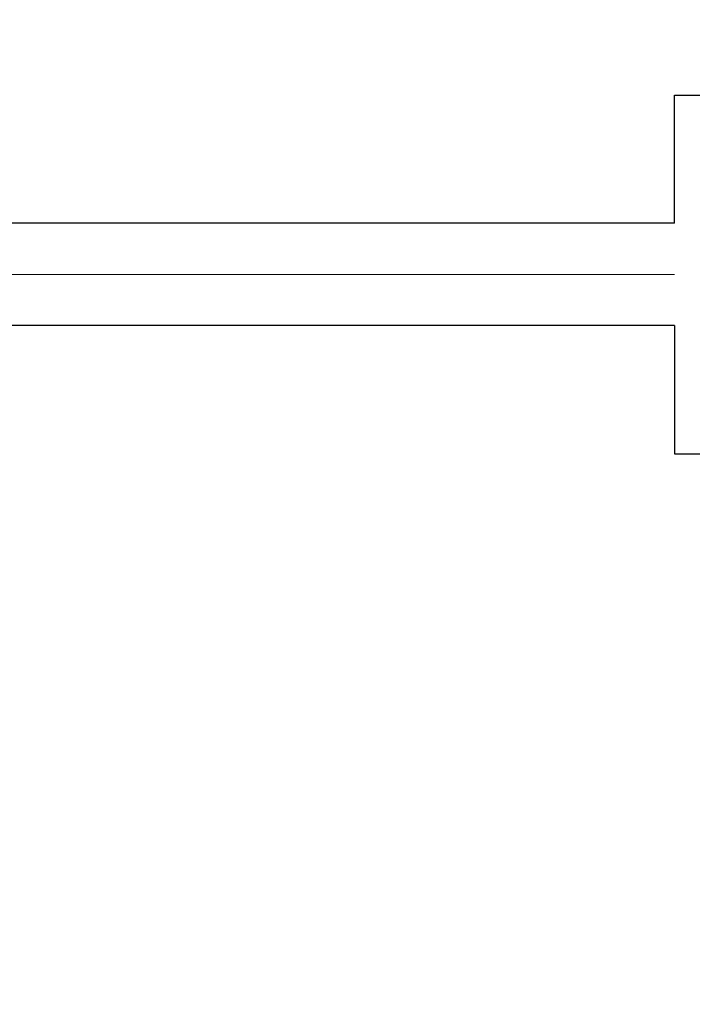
# Model space of a CAD drawing. Header units: millimetres. Extents: x 0 to 1300, y 0 to 891.
# Tile 54 of 146: x 158 to 171, y 586 to 605. Entities that reach past the tile are written whole.
import ezdxf

# ---------------------------------------------------------------- set-up
doc = ezdxf.new("R2010")
doc.units = ezdxf.units.MM
doc.header["$LTSCALE"] = 0.545669
doc.linetypes.add('CENTER', pattern=[50.8, 31.75, -6.35, 6.35, -6.35])
doc.layers.add('NoLayerName_001', color=7, linetype='Continuous')

msp = doc.modelspace()

# ---------------------------------------------------------------- linework, layer by layer
at = {"layer": 'NoLayerName_001', "color": 7, "linetype": 'Continuous', "lineweight": 25}
for p, q in [((170.8, 601), (170.8, 603.4999394)), ((170.8, 603.4999394), (204.2, 603.4999394)), ((170.8, 601), (152.5, 601)), ((170.8, 599), (152.5, 599)), ((170.8, 599), (170.8, 596.5)), ((170.8, 596.5), (204.2, 596.5))]:
    msp.add_line(p, q, dxfattribs=at)
at = {"layer": 'NoLayerName_001', "color": 4, "linetype": 'CENTER', "lineweight": 13}
msp.add_line((170.8, 600), (112.5, 600), dxfattribs=at)
at = {"layer": 'NoLayerName_001', "color": 7, "linetype": 'Continuous', "lineweight": 25}
for radius, start, end in [(39.5, 318.330134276, 270), (38, 319.685090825, 271.432543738)]:
    msp.add_arc((187.5, 600), radius, start, end, dxfattribs=at)

doc.saveas('drawing.dxf')
